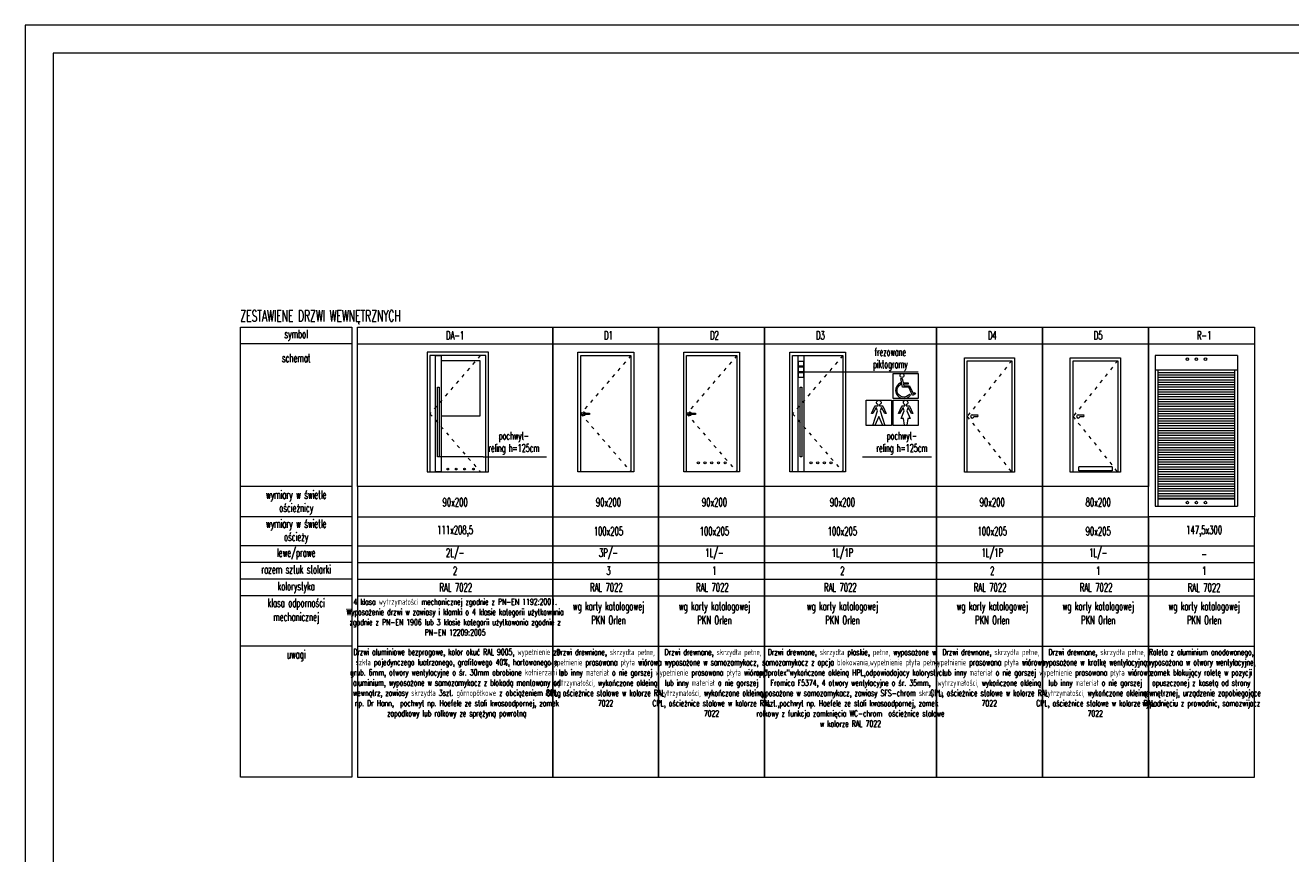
# Model space of a CAD drawing. Header units: metres. Extents: x 5541655 to 5615016, y 5589641 to 5627478.
# Tile 3 of 4: x 5610816 to 5613086, y 5625993 to 5627478. Entities that reach past the tile are written whole.
import ezdxf
from ezdxf.enums import TextEntityAlignment as Align

# ---------------------------------------------------------------- set-up
doc = ezdxf.new("R2010")
doc.units = ezdxf.units.M
doc.header["$MEASUREMENT"] = 0
doc.linetypes.add('ACAD_ISO03W100', pattern=[30, 12, -18])
doc.layers.get('0').update_dxf_attribs({"linetype": 'CONTINUOUS', "lineweight": 18})
doc.layers.add('a___wymiary', color=7, linetype='CONTINUOUS', lineweight=18, true_color=0x000000)
doc.styles.add('style1', font='romans.shx', dxfattribs={"width": 0.6})

msp = doc.modelspace()

# ---------------------------------------------------------------- linework, layer by layer
for p, q in [((5611402.19, 5626907.02), (5611202.19, 5626907.02)), ((5612500.35, 5626676.64), (5612500.35, 5626881.64)), ((5612500.35, 5626881.64), (5612590.35, 5626881.64)), ((5612505.35, 5626876.64), (5612585.35, 5626876.64)), ((5612505.35, 5626676.64), (5612505.35, 5626876.64)), ((5612585.35, 5626876.64), (5612585.35, 5626676.64)), ((5612590.35, 5626881.64), (5612590.35, 5626676.64)), ((5612690.35, 5626676.64), (5612690.35, 5626881.64)), ((5612690.35, 5626881.64), (5612780.35, 5626881.64)), ((5612695.35, 5626876.64), (5612775.35, 5626876.64)), ((5612695.35, 5626676.64), (5612695.35, 5626876.64)), ((5612775.35, 5626876.64), (5612775.35, 5626676.64)), ((5612780.35, 5626881.64), (5612780.35, 5626676.64)), ((5612990.21, 5626885.87), (5612842.71, 5626885.87)), ((5612842.71, 5626885.87), (5612842.71, 5626615.87)), ((5612990.21, 5626885.87), (5612990.21, 5626615.87)), ((5612211.89, 5626856.73), (5612317.57, 5626856.73)), ((5612317.57, 5626856.73), (5612417.57, 5626856.73)), ((5612990.21, 5626859.87), (5612842.71, 5626859.87)), ((5612847.3, 5626859.87), (5612847.3, 5626615.87)), ((5612847.3, 5626855.53), (5612985.61, 5626855.53)), ((5612847.3, 5626851.2), (5612985.61, 5626851.2)), ((5612847.3, 5626846.87), (5612985.61, 5626846.87)), ((5612985.61, 5626615.87), (5612985.61, 5626859.87)), ((5612847.3, 5626842.53), (5612985.61, 5626842.53)), ((5612847.3, 5626838.2), (5612985.61, 5626838.2)), ((5612847.3, 5626833.87), (5612985.61, 5626833.87)), ((5612847.3, 5626829.53), (5612985.61, 5626829.53)), ((5612847.3, 5626825.2), (5612985.61, 5626825.2)), ((5612847.3, 5626820.87), (5612985.61, 5626820.87)), ((5612847.3, 5626816.53), (5612985.61, 5626816.53)), ((5612847.3, 5626812.2), (5612985.61, 5626812.2)), ((5612847.3, 5626807.87), (5612985.61, 5626807.87)), ((5612847.3, 5626803.53), (5612985.61, 5626803.53)), ((5612514.5, 5626779.64), (5612524.5, 5626779.64)), ((5612704.5, 5626779.64), (5612714.5, 5626779.64)), ((5612847.3, 5626799.2), (5612985.61, 5626799.2)), ((5612847.3, 5626794.87), (5612985.61, 5626794.87)), ((5612847.3, 5626790.53), (5612985.61, 5626790.53)), ((5612847.3, 5626786.2), (5612985.61, 5626786.2)), ((5612847.3, 5626781.87), (5612985.61, 5626781.87)), ((5612517.5, 5626776.64), (5612524.5, 5626776.64)), ((5612707.5, 5626776.64), (5612714.5, 5626776.64)), ((5612847.3, 5626777.53), (5612985.61, 5626777.53)), ((5612847.3, 5626773.2), (5612985.61, 5626773.2)), ((5612847.3, 5626768.87), (5612985.61, 5626768.87)), ((5612847.3, 5626764.53), (5612985.61, 5626764.53)), ((5612847.3, 5626760.2), (5612985.61, 5626760.2)), ((5612847.3, 5626755.87), (5612985.61, 5626755.87)), ((5612847.3, 5626751.53), (5612985.61, 5626751.53)), ((5612847.3, 5626747.2), (5612985.61, 5626747.2)), ((5612847.3, 5626742.87), (5612985.61, 5626742.87)), ((5612847.3, 5626738.53), (5612985.61, 5626738.53)), ((5612847.3, 5626734.2), (5612985.61, 5626734.2)), ((5612847.3, 5626729.87), (5612985.61, 5626729.87)), ((5612847.3, 5626725.53), (5612985.61, 5626725.53)), ((5612847.3, 5626721.2), (5612985.61, 5626721.2)), ((5612847.3, 5626716.87), (5612985.61, 5626716.87)), ((5612847.3, 5626712.53), (5612985.61, 5626712.53)), ((5611637.3, 5626704.04), (5611558.66, 5626704.04)), ((5611637.3, 5626704.04), (5611750.99, 5626704.04)), ((5612317.57, 5626704.04), (5612441.4, 5626704.04)), ((5612847.3, 5626708.2), (5612985.61, 5626708.2)), ((5612847.3, 5626703.87), (5612985.61, 5626703.87)), ((5612847.3, 5626699.53), (5612985.61, 5626699.53)), ((5612847.3, 5626695.2), (5612985.61, 5626695.2)), ((5612847.3, 5626690.87), (5612985.61, 5626690.87)), ((5612590.35, 5626676.64), (5612500.35, 5626676.64)), ((5612780.35, 5626676.64), (5612690.35, 5626676.64)), ((5612705.35, 5626679.14), (5612705.35, 5626686.64)), ((5612765.35, 5626686.64), (5612705.35, 5626686.64)), ((5612765.35, 5626679.14), (5612705.35, 5626679.14)), ((5612765.35, 5626686.64), (5612765.35, 5626679.14)), ((5612847.3, 5626686.53), (5612985.61, 5626686.53)), ((5612847.3, 5626682.2), (5612985.61, 5626682.2)), ((5612847.3, 5626677.87), (5612985.61, 5626677.87)), ((5612847.3, 5626673.53), (5612985.61, 5626673.53)), ((5612847.3, 5626669.2), (5612985.61, 5626669.2)), ((5612847.3, 5626664.87), (5612985.61, 5626664.87)), ((5611402.19, 5626651.25), (5611202.19, 5626651.25)), ((5612847.3, 5626660.53), (5612985.61, 5626660.53)), ((5612847.3, 5626656.2), (5612985.61, 5626656.2)), ((5612847.3, 5626651.87), (5612985.61, 5626651.87)), ((5612847.3, 5626647.53), (5612985.61, 5626647.53)), ((5612847.3, 5626643.2), (5612985.61, 5626643.2)), ((5612847.3, 5626638.87), (5612985.61, 5626638.87)), ((5612847.3, 5626634.53), (5612985.61, 5626634.53)), ((5612847.3, 5626630.2), (5612985.61, 5626630.2)), ((5612847.3, 5626628.87), (5612985.61, 5626628.87)), ((5611402.19, 5626597.02), (5611202.19, 5626597.02)), ((5611412.19, 5626597.02), (5611762.19, 5626597.02)), ((5611762.19, 5626597.02), (5611952.19, 5626597.02)), ((5611952.19, 5626597.02), (5612142.19, 5626597.02)), ((5612142.19, 5626597.02), (5612450.35, 5626597.02)), ((5612450.35, 5626597.02), (5612640.35, 5626597.02)), ((5612640.35, 5626597.02), (5612830.35, 5626597.02)), ((5612842.71, 5626615.87), (5612990.21, 5626615.87)), ((5611402.19, 5626545.02), (5611202.19, 5626545.02)), ((5611412.19, 5626545.02), (5611762.19, 5626545.02)), ((5611762.19, 5626545.02), (5611952.19, 5626545.02)), ((5611952.19, 5626545.02), (5612142.19, 5626545.02)), ((5612142.19, 5626545.02), (5612450.35, 5626545.02)), ((5612450.35, 5626545.02), (5612640.35, 5626545.02)), ((5612640.35, 5626545.02), (5612830.35, 5626545.02)), ((5612830.35, 5626545.02), (5613020.35, 5626545.02)), ((5611402.19, 5626515.02), (5611202.19, 5626515.02)), ((5611412.19, 5626515.02), (5611762.19, 5626515.02)), ((5611762.19, 5626515.02), (5611952.19, 5626515.02)), ((5611952.19, 5626515.02), (5612142.19, 5626515.02)), ((5612142.19, 5626515.02), (5612450.35, 5626515.02)), ((5612450.35, 5626515.02), (5612640.35, 5626515.02)), ((5612640.35, 5626515.02), (5612830.35, 5626515.02)), ((5612830.35, 5626515.02), (5613020.35, 5626515.02)), ((5611402.19, 5626485.02), (5611202.19, 5626485.02)), ((5611412.19, 5626485.02), (5611762.19, 5626485.02)), ((5611762.19, 5626485.02), (5611952.19, 5626485.02)), ((5611952.19, 5626485.02), (5612142.19, 5626485.02)), ((5612142.19, 5626485.02), (5612450.35, 5626485.02)), ((5612450.35, 5626485.02), (5612640.35, 5626485.02)), ((5612640.35, 5626485.02), (5612830.35, 5626485.02)), ((5612830.35, 5626485.02), (5613020.35, 5626485.02)), ((5611402.19, 5626455.02), (5611202.19, 5626455.02)), ((5611412.19, 5626455.02), (5611762.19, 5626455.02)), ((5611762.19, 5626455.02), (5611952.19, 5626455.02)), ((5611952.19, 5626455.02), (5612142.19, 5626455.02)), ((5612142.19, 5626455.02), (5612450.35, 5626455.02)), ((5612450.35, 5626455.02), (5612640.35, 5626455.02)), ((5612640.35, 5626455.02), (5612830.35, 5626455.02)), ((5612830.35, 5626455.02), (5613020.35, 5626455.02)), ((5611402.19, 5626365.02), (5611202.19, 5626365.02)), ((5611412.19, 5626365.02), (5611762.19, 5626365.02)), ((5611762.19, 5626365.02), (5611952.19, 5626365.02)), ((5611952.19, 5626365.02), (5612142.19, 5626365.02)), ((5612142.19, 5626365.02), (5612450.35, 5626365.02)), ((5612450.35, 5626365.02), (5612640.35, 5626365.02)), ((5612640.35, 5626365.02), (5612830.35, 5626365.02)), ((5612830.35, 5626365.02), (5613020.35, 5626365.02))]:
    msp.add_line(p, q)
at = {"linetype": 'ACAD_ISO03W100', "ltscale": 0.5}
for p, q in [((5612585.35, 5626876.64), (5612505.35, 5626776.64)), ((5612775.35, 5626876.64), (5612695.35, 5626776.64)), ((5612505.35, 5626776.64), (5612585.35, 5626676.64)), ((5612695.35, 5626776.64), (5612775.35, 5626676.64))]:
    msp.add_line(p, q, dxfattribs=at)
for points in [[(5611202.19, 5626937.02), (5611402.19, 5626937.02), (5611402.19, 5626130.02), (5611202.19, 5626130.02)], [(5611412.19, 5626907.02), (5611762.19, 5626907.02), (5611762.19, 5626651.25), (5611412.19, 5626651.25)], [(5611647.3, 5626891.71), (5611537.08, 5626891.71), (5611537.08, 5626677.33), (5611647.3, 5626677.33)], [(5611762.19, 5626907.02), (5611952.19, 5626907.02), (5611952.19, 5626651.25), (5611762.19, 5626651.25)], [(5611807.42, 5626891.71), (5611907.41, 5626891.71), (5611907.41, 5626677.33), (5611807.42, 5626677.33)], [(5611952.19, 5626907.02), (5612142.19, 5626907.02), (5612142.19, 5626651.25), (5611952.19, 5626651.25)], [(5611997.42, 5626891.71), (5612097.41, 5626891.71), (5612097.41, 5626677.33), (5611997.42, 5626677.33)], [(5612142.19, 5626907.02), (5612450.35, 5626907.02), (5612450.35, 5626651.25), (5612142.19, 5626651.25)], [(5612187.42, 5626891.71), (5612287.41, 5626891.71), (5612287.41, 5626677.33), (5612187.42, 5626677.33)], [(5612450.35, 5626907.02), (5612640.35, 5626907.02), (5612640.35, 5626651.25), (5612450.35, 5626651.25)], [(5612640.35, 5626907.02), (5612830.35, 5626907.02), (5612830.35, 5626651.25), (5612640.35, 5626651.25)], [(5612830.35, 5626907.02), (5613020.35, 5626907.02), (5613020.35, 5626597.02), (5612830.35, 5626597.02)], [(5611642.34, 5626885.8), (5611542.04, 5626885.8), (5611542.04, 5626677.33), (5611642.34, 5626677.33)], [(5611552.04, 5626885.8), (5611562.22, 5626885.8), (5611562.22, 5626677.33), (5611552.04, 5626677.33)], [(5611632.16, 5626876.59), (5611562.22, 5626876.59), (5611562.22, 5626777.55), (5611632.16, 5626777.55)], [(5611812.38, 5626885.8), (5611902.44, 5626885.8), (5611902.44, 5626677.33), (5611812.38, 5626677.33)], [(5612002.38, 5626885.8), (5612092.44, 5626885.8), (5612092.44, 5626677.33), (5612002.38, 5626677.33)], [(5612192.38, 5626885.8), (5612282.44, 5626885.8), (5612282.44, 5626677.33), (5612192.38, 5626677.33)], [(5612202.38, 5626885.8), (5612212.56, 5626885.8), (5612212.56, 5626677.33), (5612202.38, 5626677.33)], [(5612202.91, 5626875.71), (5612211.89, 5626875.71), (5612211.89, 5626866.73), (5612202.91, 5626866.73)], [(5612202.91, 5626865.71), (5612211.89, 5626865.71), (5612211.89, 5626856.73), (5612202.91, 5626856.73)], [(5612202.91, 5626855.71), (5612211.89, 5626855.71), (5612211.89, 5626846.73), (5612202.91, 5626846.73)], [(5612372.54, 5626853.73), (5612417.57, 5626853.73), (5612417.57, 5626808.7), (5612372.54, 5626808.7)], [(5611555.59, 5626829.08), (5611558.66, 5626829.08), (5611558.66, 5626704.04), (5611555.59, 5626704.04)], [(5612205.94, 5626829.08), (5612209.01, 5626829.08), (5612209.01, 5626704.04), (5612205.94, 5626704.04)], [(5612386.6, 5626844.99), (5612389.1, 5626844.99), (5612390.51, 5626837.18), (5612399.84, 5626837.18), (5612399.84, 5626834.58), (5612390.99, 5626834.58), (5612391.58, 5626831.39), (5612402.21, 5626831.39), (5612408.48, 5626817.92), (5612411.78, 5626819.58), (5612412.96, 5626817.33), (5612407.52, 5626814.38), (5612400.56, 5626828.91), (5612389.67, 5626828.91)], [(5612324.52, 5626805.7), (5612369.54, 5626805.7), (5612369.54, 5626760.67), (5612324.52, 5626760.67)], [(5612372.54, 5626805.7), (5612417.57, 5626805.7), (5612417.57, 5626760.67), (5612372.54, 5626760.67)], [(5611818.32, 5626782.31), (5611828.32, 5626782.31), (5611828.32, 5626780.31), (5611818.32, 5626780.31)], [(5612008.32, 5626782.31), (5612018.32, 5626782.31), (5612018.32, 5626780.31), (5612008.32, 5626780.31)]]:
    msp.add_lwpolyline(points, close=True)
for points in [[(5611412.19, 5626907.02), (5611412.19, 5626937.02), (5611762.19, 5626937.02), (5611762.19, 5626907.02)], [(5611762.19, 5626907.02), (5611762.19, 5626937.02), (5611952.19, 5626937.02), (5611952.19, 5626907.02)], [(5611952.19, 5626907.02), (5611952.19, 5626937.02), (5612142.19, 5626937.02), (5612142.19, 5626907.02)], [(5612142.19, 5626907.02), (5612142.19, 5626937.02), (5612450.35, 5626937.02), (5612450.35, 5626907.02)], [(5612450.35, 5626907.02), (5612450.35, 5626937.02), (5612640.35, 5626937.02), (5612640.35, 5626907.02)], [(5612640.35, 5626907.02), (5612640.35, 5626937.02), (5612830.35, 5626937.02), (5612830.35, 5626907.02)], [(5612640.35, 5626907.02), (5612640.35, 5626937.02), (5612830.35, 5626937.02), (5612830.35, 5626907.02)], [(5612830.35, 5626907.02), (5612830.35, 5626937.02), (5613020.35, 5626937.02), (5613020.35, 5626907.02)], [(5611412.19, 5626651.25), (5611412.19, 5626130.02), (5611762.19, 5626130.02), (5611762.19, 5626651.25)], [(5611762.19, 5626651.25), (5611762.19, 5626130.02), (5611952.19, 5626130.02), (5611952.19, 5626651.25)], [(5611952.19, 5626651.25), (5611952.19, 5626130.02), (5612142.19, 5626130.02), (5612142.19, 5626651.25)], [(5612142.19, 5626651.25), (5612142.19, 5626130.02), (5612450.35, 5626130.02), (5612450.35, 5626651.25)], [(5612450.35, 5626651.25), (5612450.35, 5626130.02), (5612640.35, 5626130.02), (5612640.35, 5626651.25)], [(5612640.35, 5626651.25), (5612640.35, 5626130.02), (5612830.35, 5626130.02), (5612830.35, 5626651.25)], [(5612830.35, 5626597.02), (5612830.35, 5626130.02), (5613020.35, 5626130.02), (5613020.35, 5626597.02)]]:
    msp.add_lwpolyline(points)
for points in [[(5611632.34, 5626885.8), (5611542.04, 5626781.57), (5611632.34, 5626677.33)], [(5611902.44, 5626885.8), (5611812.38, 5626781.57), (5611902.44, 5626677.33)], [(5612092.44, 5626885.8), (5612002.38, 5626781.57), (5612092.44, 5626677.33)], [(5612282.44, 5626885.8), (5612192.38, 5626781.57), (5612282.44, 5626677.33)]]:
    msp.add_lwpolyline(points, dxfattribs=at)
msp.add_lwpolyline([(5612385.78, 5626837.07, 1.2999254), (5612403.87, 5626814.85), (5612402.21, 5626816.86, -1.303304), (5612386.38, 5626834.58)], format="xyb", close=True)
for points in [[(5612346.98, 5626776.63), (5612339.7, 5626760.67), (5612336.22, 5626760.67), (5612344.63, 5626786.49), (5612342.48, 5626792.7), (5612336.22, 5626781.83), (5612334.09, 5626781.83), (5612340, 5626795.01, -0.2855517), (5612341.42, 5626795.89), (5612345.79, 5626795.89), (5612345.79, 5626797.77, -0.8556216), (5612347.03, 5626805.7, -0.8556216), (5612348.27, 5626797.77), (5612348.27, 5626795.89), (5612352.64, 5626795.89, -0.2855517), (5612354.07, 5626795.01), (5612359.97, 5626781.83), (5612357.84, 5626781.83), (5612351.59, 5626792.7), (5612349.43, 5626786.49), (5612357.81, 5626760.67), (5612354.28, 5626760.67), (5612346.98, 5626776.63)], [(5612393.11, 5626760.79), (5612391.34, 5626773.32), (5612387.02, 5626773.32), (5612392.66, 5626786.49), (5612390.51, 5626792.7), (5612384.25, 5626781.83), (5612382.12, 5626781.83), (5612388.02, 5626795.01, -0.2855517), (5612389.45, 5626795.89), (5612393.82, 5626795.89), (5612393.82, 5626797.77, -0.8556216), (5612395.06, 5626805.7, -0.8556216), (5612396.3, 5626797.77), (5612396.3, 5626795.89), (5612400.67, 5626795.89, -0.2855517), (5612402.09, 5626795.01), (5612408, 5626781.83), (5612405.87, 5626781.83), (5612399.61, 5626792.7), (5612397.46, 5626786.49), (5612403.1, 5626773.32), (5612398.78, 5626773.32), (5612397, 5626760.79)]]:
    msp.add_lwpolyline(points, format="xyb")
for centre, radius in [((5612900.21, 5626879.37), 2.17), ((5612916.46, 5626879.37), 2.17), ((5612932.71, 5626879.37), 2.17), ((5612388.51, 5626850.18), 3.54), ((5612023.42, 5626693.49), 2), ((5612035.42, 5626693.49), 2), ((5612047.42, 5626693.49), 2), ((5612059.42, 5626693.49), 2), ((5612071.42, 5626693.49), 2), ((5612225.42, 5626693.49), 2), ((5612237.42, 5626693.49), 2), ((5612249.42, 5626693.49), 2), ((5612261.42, 5626693.49), 2), ((5611574.11, 5626682.34), 1.5), ((5611589.11, 5626682.34), 1.5), ((5611604.11, 5626682.34), 1.5), ((5611620.11, 5626682.34), 1.5), ((5612900.21, 5626622.37), 2.17), ((5612916.46, 5626622.37), 2.17), ((5612932.71, 5626622.37), 2.17)]:
    msp.add_circle(centre, radius)
for centre, radius, start, end in [((5611818.32, 5626781.31), 3, 19.47122, 340.52878), ((5612008.32, 5626781.31), 3, 19.47122, 340.52878), ((5612514.5, 5626776.64), 3, 90, 0), ((5612522.15, 5626778.14), 2.79, 327.44772, 32.55228), ((5612704.5, 5626776.64), 3, 90, 0), ((5612712.15, 5626778.14), 2.79, 327.44772, 32.55228)]:
    msp.add_arc(centre, radius, start, end)
at = {"layer": 'a___wymiary', "color": 0}
for points in [[(5615016.47, 5627477.88), (5610816.47, 5627477.88), (5610816.47, 5624507.88), (5615016.47, 5624507.88)], [(5614966.47, 5627427.88), (5610866.47, 5627427.88), (5610866.47, 5624557.88), (5614966.47, 5624557.88)]]:
    msp.add_lwpolyline(points, close=True, dxfattribs=at)

# ---------------------------------------------------------------- texts
at = {"linetype": 'Continuous', "ltscale": 0.2, "style": 'style1', "width": 0.6}
msp.add_text('ZESTAWIENE DRZWI WEWNĘTRZNYCH', height=20, dxfattribs=at).set_placement((5611202.19, 5626957.02), align=Align.MIDDLE_LEFT)
at = {"char_height": 15, "style": 'style1'}
for s, insert, attachment_point in [('symbol', (5611302.19, 5626932.05), 2), ('DA-1', (5611587.19, 5626922.02), 5), ('D1', (5611862.19, 5626922.02), 5), ('D2', (5612052.19, 5626922.02), 5), ('D3', (5612242.19, 5626922.02), 5), ('D4', (5612550.35, 5626922.02), 5), ('D5', (5612740.35, 5626922.02), 5), ('R-1', (5612930.35, 5626922.02), 5), ('90x200', (5611587.19, 5626623.02), 5), ('90x200', (5611862.19, 5626623.02), 5), ('90x200', (5612052.19, 5626623.02), 5), ('90x200', (5612281.7, 5626623.02), 5), ('90x200', (5612550.35, 5626623.02), 5), ('80x200', (5612740.35, 5626623.02), 5), ('111x208,5', (5611587.19, 5626571.02), 5), ('100x205', (5611862.19, 5626571.02), 5), ('100x205', (5612052.19, 5626571.02), 5), ('100x205', (5612281.7, 5626571.02), 5), ('100x205', (5612550.35, 5626571.02), 5), ('90x205', (5612740.35, 5626571.02), 5), ('147,5x300', (5612930.35, 5626571.02), 5), ('{lewe/prawe}', (5611302.19, 5626540.05), 2), ('2L/-', (5611587.19, 5626530.02), 5), ('-', (5612930.35, 5626530.02), 5), ('{razem sztuk stolarki}', (5611302.19, 5626510.05), 2), ('2', (5611587.19, 5626500.02), 5), ('kolorystyka', (5611302.19, 5626480.05), 2), ('RAL 7022', (5611858.38, 5626470.18), 5), ('RAL 7022', (5612546.54, 5626470.18), 5), ('RAL 7022', (5612736.54, 5626470.18), 5), ('klasa odporności\\Pmechanicznej', (5611302.19, 5626450.05), 2), ('wg karty katalogowej \\PPKN Orlen', (5611862.19, 5626424.18), 5), ('wg karty katalogowej \\PPKN Orlen', (5612052.19, 5626424.18), 5), ('wg karty katalogowej \\PPKN Orlen', (5612281.7, 5626424.18), 5), ('wg karty katalogowej \\PPKN Orlen', (5612550.35, 5626424.18), 5), ('wg karty katalogowej \\PPKN Orlen', (5612740.35, 5626424.18), 5), ('wg karty katalogowej \\PPKN Orlen', (5612930.35, 5626424.18), 5), ('uwagi', (5611302.19, 5626357.82), 2)]:
    msp.add_mtext(s, dxfattribs=dict(at, insert=insert, attachment_point=attachment_point))
at = {"line_spacing_factor": 0.93983, "style": 'style1'}
for s, insert, char_height, attachment_point in [('frezowane\\Ppiktogramy', (5612367.57, 5626858.73), 14, 8), ('schemat', (5611302.19, 5626889.05), 15, 2), ('pochwyt-\\Preling h=125cm', (5611692.63, 5626749.14), 14, 2), ('pochwyt-\\Preling h=125cm', (5612388.44, 5626749.14), 14, 2), ('{wymiary w świetle \\Pościeżnicy}', (5611302.19, 5626644.05), 15, 2), ('{wymiary w świetle \\Pościeży}', (5611302.19, 5626592.05), 15, 2)]:
    msp.add_mtext(s, dxfattribs=dict(at, insert=insert, char_height=char_height, attachment_point=attachment_point))
at = {"style": 'style1'}
for s, insert, char_height, width, attachment_point in [('3P/-', (5611862.19, 5626530.02), 15, 42.8494, 5), ('1L/-', (5612052.19, 5626530.02), 15, 63.5097, 5), ('1L/1P', (5612281.7, 5626530.02), 15, 63.5097, 5), ('1L/1P', (5612550.35, 5626530.02), 15, 63.5097, 5), ('1L/-', (5612740.35, 5626530.02), 15, 63.5097, 5), ('3', (5611862.19, 5626500.02), 15, 24.9235, 5), ('1', (5612052.19, 5626500.02), 15, 24.9235, 5), ('2', (5612281.7, 5626500.02), 15, 24.9235, 5), ('2', (5612550.35, 5626500.02), 15, 24.9235, 5), ('1', (5612740.35, 5626500.02), 15, 24.9235, 5), ('1', (5612930.35, 5626500.02), 15, 24.9235, 5), ('RAL 7022', (5611588.38, 5626470.18), 15, 158.9742, 5), ('RAL 7022', (5612048.38, 5626470.18), 15, 147.3648, 5), ('RAL 7022', (5612277.89, 5626470.18), 15, 147.3648, 5), ('RAL 7022', (5612930.35, 5626470.02), 15, 103.1009, 5), ('4 klasa wytrzymałości mechanicznej zgodnie z PN-EN 1192:2001. Wyposażenie drzwi w zawiasy i klamki o 4 klasie kategorii użytkowania zgodnie z PN-EN 1906 lub 3 klasie kategorii użytkowania zgodnie z PN-EN 12209:2005', (5611587.19, 5626450.02), 11, 350, 2), ('Drzwi aluminiowe bezprogowe, kolor okuć RAL 9005, wypełnienie ze szkła pojedynczego luatrzanego, grafitowego 40%, hartowanego o grub. 6mm, otwory wentylacyjne o śr. 30mm obrobione kołnierzami z aluminium, wyposażone w samozamykacz z blokadą montowany od wewnątrz, zawiasy skrzydła 3szt. górnopółkowe z obciążeniem 80kg np. Dr Hann,  pochwyt np. Haefele ze stali kwasoodpornej, zamek zapadkowy lub rolkowy ze sprężyną powrotną  ', (5611590.1, 5626360.02), 11, 344.176, 2), ('Drzwi drewniane, skrzydła pełne, wypełnienie prasowana płyta wiórowa lub inny materiał o nie gorszej wytrzymałości, wykończone okleiną CPL, ościeżnice stalowe w kolorze RAL 7022 ', (5611856.88, 5626359.76), 11, 190, 2), (' Drzwi drewnane, skrzydła pełne, wyposażone w samozamykacz, wypełnienie prasowana płyta wiórowa lub inny materiał o nie gorszej wytrzymałości, wykończone okleiną CPL, ościeżnice stalowe w kolorze RAL 7022 ', (5612046.88, 5626359.76), 11, 190, 2), (' Drzwi drewnane, skrzydła plaskie, pełne, wyposażone w samozamykacz z opcja blokowania,wypełnienie płyta pełna np,"protex"wykończone okleiną HPL,odpowiadajacy kolorystyce Fromica F5374, {\\Fromans.shx|c1;4 otwory wentylacyjne o śr. 35mm, wyposażone w samozamykacz, zawiasy SFS-chrom skrzydła 3szt.,pochwyt np. Haefele ze stali kwasoodpornej, zamek rolkowy z funkcja zamknięcia WC-chrom  }ościeżnice stalowe w kolorze RAL 7022 ', (5612296.11, 5626359.76), 11, 308.4719, 2), (' Drzwi drewnane, skrzydła pełne, wypełnienie prasowana płyta wiórowa lub inny materiał o nie gorszej wytrzymałości, wykończone okleiną CPL, ościeżnice stalowe w kolorze RAL 7022 ', (5612545.04, 5626359.76), 11, 190, 2), (' Drzwi drewnane, skrzydła pełne, wyposażone w kratkę wentylacyjną, wypełnienie prasowana płyta wiórowa lub inny materiał o nie gorszej wytrzymałości, wykończone okleiną CPL, ościeżnice stalowe w kolorze RAL 7022 ', (5612735.04, 5626359.76), 11, 190, 2), ('Roleta z aluminium anodowanego, wyposażona w otwory wentylacyjne, zamek blokujący roletę w pozycji opuszczonej z kasetą od strony wewnętrznej, urządzenie zapobiegające wypadnięciu z prowadnic, samozwijacz', (5612925.04, 5626359.76), 11, 190, 2)]:
    msp.add_mtext(s, dxfattribs=dict(at, insert=insert, char_height=char_height, width=width, attachment_point=attachment_point))

doc.saveas('drawing.dxf')
